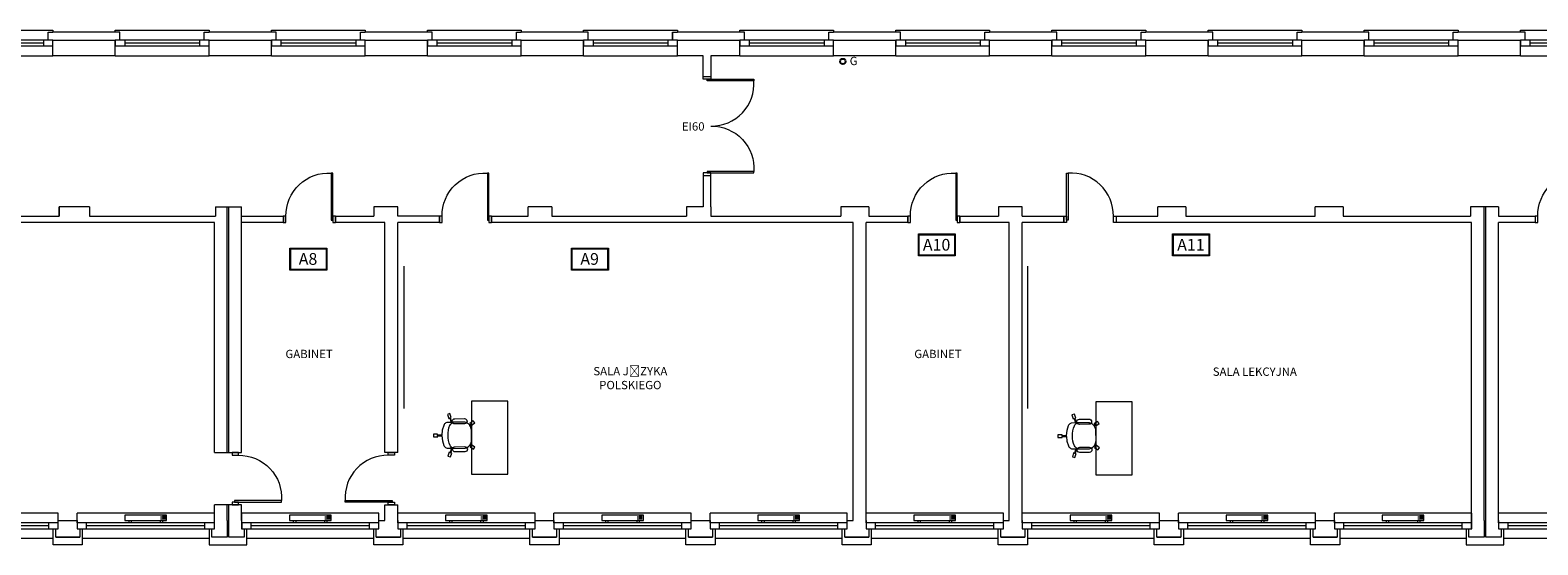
# Model space of a CAD drawing. Header units: millimetres. Extents: x -20020 to 55682, y 3351 to 17623.
# Tile 8 of 49: x 2426 to 5320, y 4044 to 5032. Entities that reach past the tile are written whole.
import ezdxf

# ---------------------------------------------------------------- set-up
doc = ezdxf.new("R2010")
doc.units = ezdxf.units.MM
doc.layers.get('0').update_dxf_attribs({"color": 252, "lineweight": 9})
for name, color, linetype, lineweight in [('0- stolarka', 252, 'Continuous', 9), ('0- widokowe', 252, 'Continuous', 9), ('000 STOLARKA', 252, 'Continuous', 9), ('000- DODATKI', 252, 'Continuous', 9), ('000- ŚCIANY', 252, 'Continuous', 9), ('000-NUMERY SALI', 252, 'Continuous', 9), ('Grzejniki CO na rzucie', 252, 'Continuous', 9), ('PIK_09_MEBLE', 252, 'Continuous', 9)]:
    doc.layers.add(name, color=color, linetype=linetype, lineweight=lineweight)
doc.styles.get("Standard").update_dxf_attribs({"font": 'romans.shx', "width": 0.7})

# ---------------------------------------------------------------- blocks, each defined once
blk = doc.blocks.new('d90')
at = {"layer": '0- stolarka'}
for points in [[(-270.5, 3071.8), (-270.5, 3161.8), (-267.5, 3161.8), (-267.5, 3071.8), (-270.5, 3071.8)], [(-275.5, 3079.3), (-270.5, 3079.3), (-270.5, 3067.3), (-275.5, 3067.3), (-275.5, 3079.3)], [(-180.5, 3079.3), (-175.5, 3079.3), (-175.5, 3067.3), (-180.5, 3067.3), (-180.5, 3079.3)]]:
    blk.add_lwpolyline(points, dxfattribs=at)
blk.add_lwpolyline([(-180.5, 3079.3, 0.437586), (-267.5, 3161.8, 1.233982)], format="xyb", dxfattribs=at)
blk = doc.blocks.new('drzwi 2x90')
at = {"layer": '0- stolarka'}
for points in [[(5795.1, 5238.8, -0.437586), (5712.6, 5325.8, -1.233982)], [(5795.1, 5238.8, 0.437586), (5712.6, 5151.8, 1.233982)]]:
    blk.add_lwpolyline(points, format="xyb", dxfattribs=at)
for points in [[(5802.6, 5328.8), (5712.6, 5328.8), (5712.6, 5325.8), (5802.6, 5325.8), (5802.6, 5328.8)], [(5795.1, 5333.8), (5795.1, 5328.8), (5810.1, 5328.8), (5810.1, 5333.8), (5795.1, 5333.8)], [(5802.6, 5148.8), (5712.6, 5148.8), (5712.6, 5151.8), (5802.6, 5151.8), (5802.6, 5148.8)], [(5795.1, 5143.8), (5795.1, 5148.8), (5810.1, 5148.8), (5810.1, 5143.8), (5795.1, 5143.8)]]:
    blk.add_lwpolyline(points, dxfattribs=at)
blk = doc.blocks.new('OKNO 01')
at = {"layer": '0- stolarka'}
for points in [[(-526.8, 5012.8), (-706.8, 5012.8), (-706.8, 5001.8), (-526.8, 5001.8), (-526.8, 5012.8)], [(-688.6, 5012.8), (-688.6, 5001.8)], [(-688.6, 5007.3), (-545, 5007.3)], [(-545, 5012.8), (-545, 5001.8)]]:
    blk.add_lwpolyline(points, dxfattribs=at)
at = {"layer": '0- widokowe'}
for points in [[(-706.8, 5027.8), (-706.8, 5031.8), (-526.8, 5031.8), (-526.8, 5027.8)], [(-697.8, 5012.8), (-697.8, 5027.8), (-706.8, 5027.8)], [(-535.9, 5012.8), (-535.9, 5027.8), (-526.8, 5027.8)], [(-706.8, 4982.8), (-526.8, 4982.8)]]:
    blk.add_lwpolyline(points, dxfattribs=at)
blk = doc.blocks.new('OKNO 02')
at = {"layer": '0- stolarka'}
for points in [[(-795.8, 4074.8), (-532.4, 4074.8), (-532.4, 4085.8), (-795.8, 4085.8), (-795.8, 4074.8)], [(-777.7, 4074.8), (-777.7, 4085.8)], [(-550.6, 4074.8), (-550.6, 4085.8)], [(-550.6, 4080.3), (-777.7, 4080.3)]]:
    blk.add_lwpolyline(points, dxfattribs=at)
at = {"layer": '0- widokowe'}
for points in [[(-532.4, 4104.8), (-795.8, 4104.8)], [(-795.8, 4085.8), (-795.8, 4104.8)], [(-532.4, 4085.8), (-532.4, 4104.8)], [(-542.4, 4055.8), (-542.4, 4055.8), (-785.8, 4055.8), (-785.8, 4055.8)]]:
    blk.add_lwpolyline(points, dxfattribs=at)
blk = doc.blocks.new('Z$W@#14095')
at = {"layer": 'PIK_09_MEBLE', "linetype": 'Continuous'}
for p, q in [((20.7, 60.7), (24.8, 63.6)), ((25.3, 54.2), (20.7, 60.7)), ((24.8, 63.6), (29.4, 57.1)), ((54.1, 63), (36.6, 57.4)), ((54.1, 63), (54.1, 63)), ((66.6, 57.1), (71.3, 63.5)), ((75.3, 60.6), (70.6, 54.1)), ((71.3, 63.5), (75.3, 60.6)), ((19.9, 38.6), (20.2, 40.2)), ((19.9, 29.1), (19.9, 38.6)), ((22, 19.8), (19.9, 29.1)), ((20.2, 40.2), (20.8, 41.8)), ((20.8, 41.8), (21.6, 43.2)), ((21.6, 43.2), (22.6, 44.5)), ((22.6, 44.5), (23.8, 45.7)), ((23.8, 45.7), (31.8, 48.4)), ((26.9, 55.4), (25.3, 54.2)), ((26.9, 55.4), (27.8, 56.1)), ((31.8, 48.4), (26.9, 55.4)), ((29.4, 57.1), (27.9, 56.1)), ((27.9, 56.1), (33.2, 48.9)), ((31.8, 48.5), (33.2, 49)), ((33.2, 48.9), (34.4, 49.3)), ((34.4, 49.3), (56.9, 56.5)), ((39.7, 47.9), (57.2, 53.5)), ((39.7, 47.9), (39.7, 47.9)), ((56.9, 56.5), (59.4, 56.5)), ((59.4, 56.5), (62, 56.1)), ((62, 56.1), (64.4, 55.3)), ((64.4, 55.3), (66.7, 54.1)), ((68.1, 56), (66.6, 57.1)), ((66.7, 54.1), (68.1, 56)), ((69.1, 55.2), (67.8, 53.4)), ((67.8, 53.4), (69.7, 51.8)), ((68, 56), (69, 55.3)), ((70.6, 54.1), (69.1, 55.2)), ((69.7, 51.8), (71.3, 49.8)), ((71.3, 49.8), (72.6, 47.7)), ((72.6, 47.7), (73.6, 45.4)), ((73.6, 45.4), (79.2, 27.8)), ((6.1, 16.6), (13.8, 19.1)), ((7.7, 11.9), (6.1, 16.6)), ((15.3, 14.3), (7.7, 11.9)), ((13.8, 19.1), (14.3, 17.3)), ((14.3, 17.3), (22, 19.8)), ((14.7, 16.1), (14.3, 17.3)), ((22.4, 18.5), (14.7, 16.1)), ((14.7, 16.1), (15.3, 14.3)), ((22, 19.8), (22.4, 18.5)), ((26.2, 9.7), (22.4, 18.5)), ((31.7, 2), (26.2, 9.7)), ((32.9, 0.8), (31.7, 2)), ((34.3, -0.1), (32.9, 0.8)), ((47.1, 1), (39, -1.5)), ((47.1, 1), (48.5, 1.5)), ((47.2, -7.6), (47.1, 1)), ((48.5, 1.4), (48.4, -7.6)), ((49.7, 1.7), (48.5, 1.4)), ((72.2, 9), (49.7, 1.7)), ((70.6, 11.7), (53.1, 6.1)), ((56.2, -3.4), (73.7, 2.2)), ((70.6, 11.7), (70.6, 11.7)), ((74.3, 10.5), (72.2, 9)), ((76.1, 12.3), (74.3, 10.5)), ((77.6, 14.4), (76.1, 12.3)), ((78.8, 16.7), (77.6, 14.4)), ((81, 16), (78.8, 16.7)), ((79.2, 27.8), (79.8, 25.3)), ((79.8, 20.3), (79.2, 17.8)), ((79.2, 17.8), (81.4, 17.1)), ((79.8, 25.3), (80, 22.8)), ((80, 22.8), (79.8, 20.3)), ((80.4, 14.2), (81, 16)), ((88, 11.7), (80.4, 14.2)), ((80.8, 15.7), (81.3, 17.2)), ((81.4, 17.1), (81.9, 18.9)), ((81.9, 18.9), (89.6, 16.4)), ((89.6, 16.4), (88, 11.7)), ((35.8, -0.8), (34.3, -0.1)), ((37.4, -1.3), (35.8, -0.8)), ((39, -1.5), (37.4, -1.3)), ((45.3, -15.6), (45.2, -7.6)), ((45.2, -7.6), (47.2, -7.6)), ((50.3, -15.6), (45.3, -15.6)), ((47.1, -7.5), (48.3, -7.5)), ((48.4, -7.6), (50.2, -7.6)), ((50.2, -7.6), (50.3, -15.6)), ((56.2, -3.4), (56.2, -3.4))]:
    blk.add_line(p, q, dxfattribs=at)
for centre, radius, start, end in [((55.6, 58.3), 5, 287.8491, 107.8491), ((74.9, 37.7), 44, 173.9437, 199.7938), ((41.4, 41.3), 10.3, 130.9193, 174.1814), ((38.1, 52.6), 5, 107.8491, 287.8491), ((58.1, 40.5), 16.2, 53.6526, 58.1201), ((75.8, 34.9), 44, 195.9043, 221.7545), ((50.7, 12.5), 10.3, 221.5167, 264.7788), ((54.6, 1.3), 5, 107.8491, 287.8491), ((72.1, 7), 5, 287.8491, 107.8491), ((63.8, 22.9), 16.2, 337.578, 342.0456)]:
    blk.add_arc(centre, radius, start, end, dxfattribs=at)
blk = doc.blocks.new('INNY_P_ALH_LEFT_P_90_80_80_30_10')
for p, q in [((-380, -70), (-280, -70)), ((-380, -90), (-320, -90)), ((-380, -110), (-280, -110)), ((-380, -130), (-320, -130))]:
    blk.add_line(p, q)
for points in [[(-320, -50), (-320, 0), (-280, 0), (-280, -50)], [(280, -50), (280, 0), (320, 0), (320, -50)], [(-400, -150), (400, -150), (400, -50), (-400, -50), (-400, -150)]]:
    blk.add_lwpolyline(points)

msp = doc.modelspace()

# ---------------------------------------------------------------- linework, layer by layer
at = {"layer": '0- stolarka'}
msp.add_lwpolyline([(4947.92, 4074.81), (4947.92, 4085.81)], dxfattribs=at)
at = {"layer": '0- widokowe'}
for points in [[(2460.75, 5012.81), (2460.75, 5027.81), (2469.83, 5027.81)], [(2598.5, 5012.81), (2598.5, 5027.81), (2469.83, 5027.81)], [(2760.41, 5012.81), (2760.41, 5027.81), (2769.49, 5027.81)], [(2898.16, 5012.81), (2898.16, 5027.81), (2769.49, 5027.81)], [(3060.07, 5012.81), (3060.07, 5027.81), (3069.16, 5027.81)], [(3197.82, 5012.81), (3197.82, 5027.81), (3069.16, 5027.81)], [(3359.73, 5012.81), (3359.73, 5027.81), (3368.82, 5027.81)], [(3497.49, 5012.81), (3497.49, 5027.81), (3368.82, 5027.81)], [(3659.4, 5012.81), (3659.4, 5027.81), (3668.48, 5027.81)], [(3797.15, 5012.81), (3797.15, 5027.81), (3668.48, 5027.81)], [(3959.06, 5012.81), (3959.06, 5027.81), (3968.14, 5027.81)], [(3959.06, 5012.81), (3959.06, 5027.81), (3968.14, 5027.81)], [(4096.81, 5012.81), (4096.81, 5027.81), (3968.14, 5027.81)], [(4258.72, 5012.81), (4258.72, 5027.81), (4267.81, 5027.81)], [(4258.72, 5012.81), (4258.72, 5027.81), (4267.81, 5027.81)], [(4396.47, 5012.81), (4396.47, 5027.81), (4267.81, 5027.81)], [(4558.38, 5012.81), (4558.38, 5027.81), (4567.47, 5027.81)], [(4558.38, 5012.81), (4558.38, 5027.81), (4567.47, 5027.81)], [(4696.14, 5012.81), (4696.14, 5027.81), (4567.47, 5027.81)], [(4858.05, 5012.81), (4858.05, 5027.81), (4867.13, 5027.81)], [(4995.8, 5012.81), (4995.8, 5027.81), (4867.13, 5027.81)], [(5157.71, 5012.81), (5157.71, 5027.81), (5166.79, 5027.81)], [(5157.71, 5012.81), (5157.71, 5027.81), (5166.79, 5027.81)], [(5295.46, 5012.81), (5295.46, 5027.81), (5166.79, 5027.81)], [(2526.23, 4074.81), (2526.23, 4043.81), (2470.23, 4043.81), (2470.23, 4074.81)], [(2769.89, 4074.81), (2769.89, 4043.81), (2842.11, 4043.81), (2842.11, 4074.81)], [(3141.56, 4074.81), (3141.56, 4043.81), (3085.56, 4043.81), (3085.56, 4074.81)], [(3441.22, 4074.81), (3441.22, 4043.81), (3385.22, 4043.81), (3385.22, 4074.81)], [(3740.88, 4074.81), (3740.88, 4043.81), (3684.88, 4043.81), (3684.88, 4074.81)], [(4040.54, 4074.81), (4040.54, 4043.81), (3984.54, 4043.81), (3984.54, 4074.81)], [(4340.21, 4074.81), (4340.21, 4043.81), (4284.21, 4043.81), (4284.21, 4074.81)], [(4639.87, 4074.81), (4639.87, 4043.81), (4583.87, 4043.81), (4583.87, 4074.81)], [(4939.75, 4074.81), (4939.75, 4043.81), (4883.53, 4043.81), (4883.53, 4074.81)], [(5182.52, 4074.81), (5182.52, 4043.81), (5254.73, 4043.81), (5254.73, 4074.81)]]:
    msp.add_lwpolyline(points, dxfattribs=at)
at = {"layer": '000- DODATKI'}
for points in [[(3143.4, 4578.71), (3143.4, 4305.86)], [(4340.64, 4578.71), (4340.64, 4305.86)]]:
    msp.add_lwpolyline(points, dxfattribs=at)
at = {"layer": '000- ŚCIANY'}
for points in [[(2469.83, 4982.81), (2469.83, 5012.81)], [(2469.83, 5012.81), (2589.49, 5012.81)], [(2589.49, 4982.81), (2589.49, 5012.81)], [(2769.49, 4982.81), (2769.49, 5012.81)], [(2769.49, 5012.81), (2889.16, 5012.81)], [(2889.16, 4982.81), (2889.16, 5012.81)], [(3069.16, 5012.81), (3188.82, 5012.81)], [(3069.16, 4982.81), (3069.16, 5012.81)], [(3188.82, 4982.81), (3188.82, 5012.81)], [(3368.82, 4982.81), (3368.82, 5012.81)], [(3368.82, 5012.81), (3488.48, 5012.81)], [(3488.48, 4982.81), (3488.48, 5012.81)], [(3668.48, 4982.81), (3668.48, 5012.81)], [(3668.48, 5012.81), (3788.14, 5012.81)], [(3788.14, 4982.81), (3788.14, 5012.81)], [(3968.14, 4982.81), (3968.14, 5012.81)], [(3968.14, 5012.81), (4087.81, 5012.81)], [(3968.14, 4982.81), (3968.14, 5012.81)], [(4087.81, 4982.81), (4087.81, 5012.81)], [(4267.81, 4982.81), (4267.81, 5012.81)], [(4267.81, 5012.81), (4387.47, 5012.81)], [(4267.81, 4982.81), (4267.81, 5012.81)], [(4387.47, 4982.81), (4387.47, 5012.81)], [(4567.47, 4982.81), (4567.47, 5012.81)], [(4567.47, 5012.81), (4687.13, 5012.81)], [(4687.13, 4982.81), (4687.13, 5012.81)], [(4867.13, 4982.81), (4867.13, 5012.81)], [(4867.13, 5012.81), (4986.79, 5012.81)], [(4986.79, 4982.81), (4986.79, 5012.81)], [(5166.79, 4982.81), (5166.79, 5012.81)], [(5166.79, 5012.81), (5286.46, 5012.81)], [(5166.79, 4982.81), (5166.79, 5012.81)], [(5286.46, 4982.81), (5286.46, 5012.81)], [(2589.49, 4982.81), (2469.83, 4982.81)], [(2889.16, 4982.81), (2769.49, 4982.81)], [(3188.82, 4982.81), (3069.16, 4982.81)], [(3488.48, 4982.81), (3368.82, 4982.81)], [(3717.86, 4982.81), (3668.48, 4982.81)], [(3717.86, 4977.81), (3717.86, 4982.81)], [(3717.86, 4942.81), (3717.86, 4977.81)], [(3788.14, 4982.81), (3732.86, 4982.81)], [(3732.86, 4982.81), (3732.86, 4977.81)], [(3732.86, 4977.81), (3732.86, 4942.81)], [(4087.81, 4982.81), (3968.14, 4982.81)], [(4387.47, 4982.81), (4267.81, 4982.81)], [(4687.13, 4982.81), (4567.47, 4982.81)], [(4986.79, 4982.81), (4867.13, 4982.81)], [(5286.46, 4982.81), (5166.79, 4982.81)], [(3717.86, 4942.63), (3732.86, 4942.63)], [(3717.86, 4752.63), (3717.86, 4692.81)], [(3732.86, 4692.81), (3732.86, 4752.63)], [(2233.86, 4674.81), (2481.86, 4674.81), (2481.86, 4692.81)], [(2539.86, 4692.81), (2481.86, 4692.81)], [(2481.86, 4692.81), (2481.86, 4674.81)], [(2539.86, 4692.81), (2539.86, 4674.81)], [(2781.86, 4692.81), (2781.86, 4674.81)], [(2781.86, 4692.81), (2832.11, 4692.81)], [(2804.5, 4220.81), (2804.5, 4692.81)], [(2807.5, 4220.81), (2807.5, 4692.81)], [(2832.11, 4662.81), (2832.11, 4692.81)], [(3131.77, 4692.81), (3085.86, 4692.81)], [(3085.86, 4692.81), (3085.86, 4674.81)], [(3211.77, 4662.81), (3211.77, 4674.81), (3131.77, 4674.81), (3131.77, 4692.81)], [(3311.77, 4674.81), (3381.77, 4674.81), (3381.77, 4692.81)], [(3427.68, 4692.81), (3381.77, 4692.81)], [(3427.68, 4692.81), (3427.68, 4674.81)], [(3717.86, 4692.81), (3685.86, 4692.81)], [(3685.86, 4692.81), (3685.86, 4674.81)], [(3732.86, 4692.81), (3732.86, 4674.81)], [(4035.86, 4692.81), (3981.86, 4692.81)], [(3981.86, 4692.81), (3981.86, 4674.81)], [(4035.86, 4692.81), (4035.86, 4674.57)], [(4330.42, 4692.81), (4284.86, 4692.81)], [(4284.86, 4692.81), (4284.86, 4674.81)], [(4330.42, 4674.81), (4330.42, 4692.81)], [(4510.42, 4674.81), (4590.42, 4674.81), (4590.42, 4692.81)], [(4644.42, 4692.81), (4590.42, 4692.81)], [(4644.42, 4692.81), (4644.42, 4674.81), (4892.42, 4674.81), (4892.42, 4692.81)], [(4946.42, 4692.81), (4892.42, 4692.81)], [(4946.42, 4692.81), (4946.42, 4674.81), (5190.73, 4674.81)], [(5244.73, 4692.81), (5190.73, 4692.81)], [(5190.73, 4692.81), (5190.73, 4674.81)], [(5217.12, 4090.81), (5217.12, 4692.81)], [(5220.13, 4090.81), (5220.13, 4692.81)], [(5244.73, 4692.81), (5244.73, 4674.81)], [(2779.89, 4662.81), (2305.91, 4662.81)], [(2539.86, 4674.81), (2781.86, 4674.81)], [(2779.89, 4220.81), (2779.89, 4662.81)], [(2832.11, 4662.81), (2832.11, 4674.81), (2912.11, 4674.81), (2912.11, 4662.81)], [(2912.11, 4662.81), (2832.11, 4662.81)], [(2832.11, 4220.81), (2832.11, 4662.81)], [(3012.11, 4674.81), (3012.11, 4662.81)], [(3012.11, 4674.81), (3085.86, 4674.81)], [(3106.77, 4662.81), (3012.11, 4662.81)], [(3106.77, 4220.81), (3106.77, 4662.81)], [(3211.77, 4662.81), (3131.77, 4662.81)], [(3131.77, 4220.81), (3131.77, 4662.81)], [(3311.77, 4674.81), (3311.77, 4662.81)], [(4005.76, 4662.81), (3311.77, 4662.81)], [(3427.68, 4674.81), (3685.86, 4674.81)], [(3732.86, 4674.81), (3981.86, 4674.81)], [(4005.76, 4090.81), (4005.76, 4662.81)], [(4110.76, 4662.81), (4030.76, 4662.81)], [(4030.76, 4090.81), (4030.76, 4662.81)], [(4035.86, 4674.81), (4110.76, 4674.81)], [(4110.76, 4662.81), (4110.76, 4674.81)], [(4210.76, 4674.81), (4210.76, 4662.81)], [(4210.76, 4674.81), (4284.86, 4674.81)], [(4305.42, 4662.81), (4210.76, 4662.81)], [(4305.42, 4120.81), (4305.42, 4662.81)], [(4330.42, 4674.81), (4410.42, 4674.81), (4410.42, 4662.81)], [(4410.42, 4662.81), (4330.42, 4662.81)], [(4330.42, 4120.81), (4330.42, 4662.81)], [(4510.42, 4674.81), (4510.42, 4662.81)], [(5192.52, 4662.81), (4510.42, 4662.81)], [(5192.52, 4090.81), (5192.52, 4662.81)], [(5244.73, 4674.81), (5314.73, 4674.81), (5314.73, 4662.81)], [(5314.73, 4662.81), (5244.73, 4662.81)], [(5244.73, 4090.81), (5244.73, 4662.81)], [(2779.89, 4220.81), (2832.11, 4220.81)], [(3131.77, 4220.81), (3106.77, 4220.81)], [(2779.89, 4090.81), (2779.89, 4120.81)], [(2832.11, 4090.81), (2832.11, 4120.81), (2779.89, 4120.81)], [(2804.5, 4090.81), (2804.5, 4120.81)], [(2807.5, 4090.81), (2807.5, 4120.81)], [(2832.11, 4090.81), (2832.11, 4120.81)], [(3106.77, 4090.81), (3106.77, 4120.81)], [(3106.77, 4090.81), (3106.77, 4120.81), (3131.77, 4120.81)], [(3131.77, 4090.81), (3131.77, 4120.81)], [(4305.42, 4090.81), (4305.42, 4120.81)], [(4330.42, 4090.81), (4330.42, 4120.81)], [(2480.23, 4090.81), (2516.45, 4090.81), (2516.45, 4074.81), (2521.45, 4074.81), (2521.45, 4058.81), (2475.23, 4058.81), (2475.23, 4074.81), (2480.23, 4074.81), (2480.23, 4090.81)], [(2804.5, 4090.81), (2804.5, 4058.81), (2787.76, 4058.81), (2774.89, 4058.81), (2774.89, 4074.81), (2779.89, 4074.81), (2779.89, 4090.81)], [(2832.11, 4090.81), (2832.11, 4090.81), (2832.11, 4074.81), (2837.11, 4074.81), (2837.11, 4058.81), (2807.5, 4058.81), (2807.5, 4058.81), (2807.5, 4090.81)], [(3131.77, 4090.81), (3131.77, 4074.81), (3136.77, 4074.81), (3136.77, 4058.81), (3090.56, 4058.81), (3090.56, 4074.81), (3095.56, 4074.81), (3095.56, 4090.81)], [(3095.56, 4090.81), (3106.77, 4090.81)], [(3395.22, 4090.81), (3431.43, 4090.81), (3431.43, 4074.81), (3436.43, 4074.81), (3436.43, 4058.81), (3390.22, 4058.81), (3390.22, 4074.81), (3395.22, 4074.81), (3395.22, 4090.81)], [(3694.88, 4090.81), (3731.1, 4090.81), (3731.1, 4074.81), (3736.1, 4074.81), (3736.1, 4058.81), (3689.88, 4058.81), (3689.88, 4074.81), (3694.88, 4074.81), (3694.88, 4090.81)], [(4030.76, 4090.81), (4030.76, 4074.81), (4035.76, 4074.81), (4035.76, 4058.81), (3989.54, 4058.81), (3989.54, 4074.81), (3994.54, 4074.81), (3994.54, 4090.81)], [(3994.54, 4090.81), (4005.76, 4090.81)], [(4330.42, 4090.81), (4330.42, 4074.81), (4335.42, 4074.81), (4335.42, 4058.81), (4289.21, 4058.81), (4289.21, 4074.81), (4294.21, 4074.81), (4294.21, 4090.81)], [(4294.21, 4090.81), (4305.42, 4090.81)], [(4593.87, 4090.81), (4630.08, 4090.81), (4630.08, 4074.81), (4635.08, 4074.81), (4635.08, 4058.81), (4588.87, 4058.81), (4588.87, 4074.81), (4593.87, 4074.81), (4593.87, 4090.81)], [(4893.53, 4090.81), (4929.75, 4090.81), (4929.75, 4074.81), (4934.75, 4074.81), (4934.75, 4058.81), (4888.53, 4058.81), (4888.53, 4074.81), (4893.53, 4074.81), (4893.53, 4090.81)], [(4893.53, 4090.81), (4929.75, 4090.81)], [(5217.12, 4090.81), (5217.12, 4058.81), (5200.38, 4058.81), (5187.52, 4058.81), (5187.52, 4074.81), (5192.52, 4074.81), (5192.52, 4090.81), (5192.52, 4090.81)], [(5244.73, 4090.81), (5244.73, 4090.81), (5244.73, 4074.81), (5249.73, 4074.81), (5249.73, 4058.81), (5220.13, 4058.81), (5220.13, 4058.81), (5220.13, 4090.81)], [(2475.23, 4058.81), (2521.45, 4058.81)], [(3090.56, 4058.81), (3136.77, 4058.81)], [(3390.22, 4058.81), (3436.43, 4058.81)], [(3689.88, 4058.81), (3736.1, 4058.81)], [(3989.54, 4058.81), (4035.76, 4058.81)], [(4289.21, 4058.81), (4335.42, 4058.81)], [(4588.87, 4058.81), (4635.08, 4058.81)], [(4888.53, 4058.81), (4934.75, 4058.81)]]:
    msp.add_lwpolyline(points, dxfattribs=at)
at = {"layer": '000-NUMERY SALI'}
for points in [[(4130.94, 4640.51), (4201.83, 4640.51), (4201.83, 4598.31), (4130.94, 4598.31)], [(4132.44, 4639.01), (4200.34, 4639.01), (4200.34, 4599.81), (4132.44, 4599.81)], [(4619.03, 4640.51), (4689.93, 4640.51), (4689.93, 4598.31), (4619.03, 4598.31)], [(4620.53, 4639.01), (4688.43, 4639.01), (4688.43, 4599.81), (4620.53, 4599.81)], [(2924.71, 4613.31), (2995.61, 4613.31), (2995.61, 4571.11), (2924.71, 4571.11)], [(2926.21, 4611.81), (2994.11, 4611.81), (2994.11, 4572.61), (2926.21, 4572.61)], [(3465.23, 4613.31), (3536.13, 4613.31), (3536.13, 4571.11), (3465.23, 4571.11)], [(3466.73, 4611.81), (3534.63, 4611.81), (3534.63, 4572.61), (3466.73, 4572.61)]]:
    msp.add_lwpolyline(points, close=True, dxfattribs=at)
at = {"layer": 'Defpoints'}
msp.add_circle((3986.01, 4971.86), 5.18, dxfattribs=at)
at = {"layer": 'PIK_09_MEBLE'}
for points in [[(3343.01, 4179.42), (3343.01, 4319.42), (3273.01, 4319.42), (3273.01, 4179.42), (3343.01, 4179.42)], [(4541.66, 4178.42), (4541.66, 4318.42), (4471.66, 4318.42), (4471.66, 4178.42), (4541.66, 4178.42)]]:
    msp.add_lwpolyline(points, dxfattribs=at)

# ---------------------------------------------------------------- block references
at = {"layer": '000 STOLARKA'}
for name, p in [('OKNO 01', (2996.63, 0)), ('OKNO 01', (3296.29, 0)), ('OKNO 01', (3595.95, 0)), ('OKNO 01', (3895.61, 0)), ('OKNO 01', (4195.28, 0)), ('OKNO 01', (4494.94, 0)), ('OKNO 01', (4794.6, 0)), ('OKNO 01', (5094.26, 0)), ('OKNO 01', (5393.93, 0)), ('OKNO 01', (5693.59, 0)), ('OKNO 01', (5993.25, 0)), ('d90', (4685.94, 1595.48)), ('OKNO 02', (3012.62, 0)), ('OKNO 02', (3312.29, 0)), ('OKNO 02', (3627.94, 0)), ('OKNO 02', (3927.61, 0)), ('OKNO 02', (4227.27, 0)), ('OKNO 02', (4526.93, 0)), ('OKNO 02', (4826.6, 0)), ('OKNO 02', (5126.26, 0)), ('OKNO 02', (5425.92, 0)), ('OKNO 02', (5725.58, 0)), ('OKNO 02', (6040.57, 0))]:
    msp.add_blockref(name, p, dxfattribs=at)
at = {"layer": '000 STOLARKA', "xscale": -1}
for p in [(2736.59, 1595.48), (3036.25, 1595.48), (3935.24, 1595.48), (5139.21, 1595.48)]:
    msp.add_blockref('d90', p, dxfattribs=at)
at = {"layer": '000 STOLARKA', "xscale": -1, "rotation": 270}
msp.add_blockref('d90', (-253.23, 4396.33), dxfattribs=at)
at = {"layer": '000 STOLARKA', "rotation": 90.00000000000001}
msp.add_blockref('d90', (6192.61, 4396.33), dxfattribs=at)
at = {"layer": '000- ŚCIANY', "xscale": -1}
msp.add_blockref('drzwi 2x90', (9527.98, -391.17), dxfattribs=at)
at = {"layer": 'Grzejniki CO na rzucie', "xscale": 0.1, "yscale": 0.1, "zscale": 0.1, "rotation": 180}
for p in [(2648.17, 4085.81), (2963.83, 4085.81), (3263.49, 4085.81), (3563.16, 4085.81), (3862.82, 4085.81), (4162.48, 4085.81), (4462.14, 4085.81), (4761.81, 4085.81), (5061.47, 4085.81)]:
    msp.add_blockref('INNY_P_ALH_LEFT_P_90_80_80_30_10', p, dxfattribs=at)
at = {"layer": 'PIK_09_MEBLE', "xscale": -1, "rotation": 198.5118444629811}
for p in [(3189.2, 4264.9), (4387.85, 4263.9)]:
    msp.add_blockref('Z$W@#14095', p, dxfattribs=at)

# ---------------------------------------------------------------- texts
at = {"layer": '000- DODATKI', "char_height": 16, "attachment_point": 1}
for s, width, insert in [('EI60', 48.5104, (3677.09, 4854.96)), ('\\pxqc;GABINET', 178.5448, (2872.3, 4418.23)), ('\\pxqc;GABINET', 178.5448, (4079.29, 4418.23)), ('\\pxqc;SALA JĘZYKA POLSKIEGO', 223.3941, (3466.46, 4385.22)), ('\\pxqc;SALA LEKCYJNA', 223.3941, (4665.11, 4384.22))]:
    msp.add_mtext_dynamic_manual_height_columns(s, width=width, gutter_width=12.5, heights=[0], dxfattribs=dict(at, insert=insert))
at = {"layer": '000-NUMERY SALI', "char_height": 22.5, "attachment_point": 1}
for s, insert in [('A10', (4139.64, 4631.07)), ('A11', (4627.73, 4631.07)), ('A8', (2941.65, 4603.86)), ('A9', (3482.16, 4603.86))]:
    msp.add_mtext_dynamic_manual_height_columns(s, width=629.8244, gutter_width=12.5, heights=[0], dxfattribs=dict(at, insert=insert))
at = {"layer": 'Defpoints', "insert": (3999.17, 4980.63), "char_height": 16, "attachment_point": 1}
msp.add_mtext_dynamic_manual_height_columns('G', width=48.5104, gutter_width=12.5, heights=[0], dxfattribs=at)

doc.saveas('drawing.dxf')
